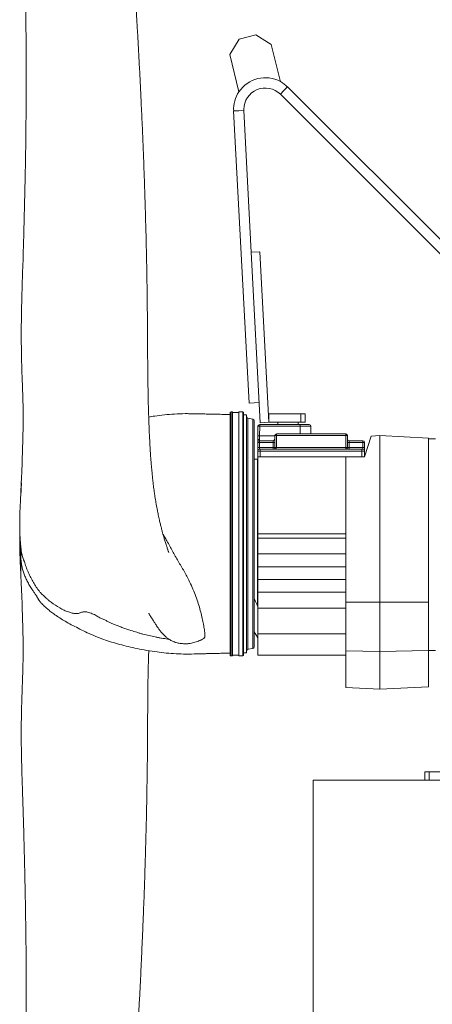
# Model space of a CAD drawing. Header units: millimetres. Extents: x 21 to 1445, y 16 to 3591.
# Tile 2 of 8: x 21 to 504, y 1803 to 2957. Entities that reach past the tile are written whole.
import ezdxf

# ---------------------------------------------------------------- set-up
doc = ezdxf.new("R2010")
doc.units = ezdxf.units.MM

msp = doc.modelspace()

# ---------------------------------------------------------------- linework, layer by layer
at = {"color": 7, "linetype": 'Continuous', "lineweight": 15}
for p, q in [((278.3, 2934.3), (267.3, 2916.2)), ((297.8, 2939), (278.3, 2934.3)), ((315.9, 2928), (297.8, 2939)), ((326.6, 2884.3), (315.9, 2928)), ((267.3, 2916.2), (278, 2872.5)), ((326.5, 2869.6), (330.7, 2873.8)), ((330.7, 2873.8), (334.9, 2878.1)), ((652.8, 2560.2), (334.9, 2878.1)), ((326.5, 2869.6), (674.1, 2521.9)), ((277.8, 2850.3), (271.8, 2850)), ((271.8, 2850), (289.8, 2507.7)), ((283.8, 2850.6), (277.8, 2850.3)), ((292.5, 2684.5), (283.8, 2850.6)), ((292.5, 2684.5), (302.5, 2685)), ((303, 2484.7), (292.5, 2684.5)), ((313, 2485.3), (302.5, 2685)), ((301.7, 2508.4), (289.8, 2507.7)), ((267.6, 2212.1), (267.6, 2497)), ((270.3, 2497.6), (268.8, 2497.6)), ((268.8, 2354.6), (268.8, 2497.6)), ((270.3, 2354.6), (270.3, 2497.6)), ((277.8, 2496.8), (270.3, 2496.8)), ((282.5, 2497.6), (277.8, 2497.6)), ((277.8, 2354.6), (277.8, 2497.6)), ((282.5, 2354.6), (282.5, 2497.6)), ((283.5, 2354.6), (283.5, 2496.6)), ((287, 2494.1), (283.5, 2494.1)), ((287, 2354.6), (287, 2494.1)), ((313, 2485.3), (313, 2495.3)), ((350.5, 2495.3), (313, 2495.3)), ((350.5, 2485.3), (350.5, 2495.3)), ((355.5, 2495.3), (350.5, 2495.3)), ((355.5, 2485.3), (355.5, 2495.3)), ((294.3, 2488.8), (288.6, 2489.9)), ((288.6, 2354.6), (288.6, 2489.9)), ((294.3, 2354.6), (294.3, 2488.8)), ((296, 2354.6), (296, 2486.9)), ((300.1, 2469.5), (300.3, 2480.6)), ((302.3, 2480.6), (302.1, 2469.5)), ((302.3, 2480.6), (302.3, 2482.6)), ((302.3, 2482.6), (330, 2482.6)), ((349.5, 2480.6), (302.3, 2480.6)), ((303, 2484.7), (313, 2485.3)), ((350.5, 2485.3), (313, 2485.3)), ((323.5, 2485.3), (323.5, 2482.6)), ((330, 2482.6), (340.9, 2482.6)), ((340.9, 2482.6), (349.5, 2482.6)), ((347.5, 2482.6), (347.5, 2485.3)), ((349.5, 2480.6), (349.5, 2482.6)), ((349.5, 2482.6), (360.2, 2482.6)), ((349.5, 2480.6), (349.5, 2471.6)), ((362.2, 2480.6), (349.5, 2480.6)), ((355.5, 2485.3), (350.5, 2485.3)), ((362.3, 2471.6), (362.2, 2480.6)), ((300, 2463.6), (300.1, 2469.5)), ((302.1, 2469.5), (302, 2465)), ((302.1, 2469.5), (320, 2469.5)), ((320, 2455.6), (320, 2469.6)), ((320, 2469.6), (322, 2469.6)), ((322, 2471.6), (403, 2471.6)), ((322, 2471.6), (322, 2469.6)), ((322, 2469.6), (322, 2455.6)), ((403, 2469.6), (322, 2469.6)), ((403, 2471.6), (403, 2469.6)), ((405, 2469.6), (403, 2469.6)), ((403, 2455.6), (403, 2469.6)), ((405, 2469.6), (405, 2455.6)), ((425, 2444.6), (432.9, 2469)), ((432.9, 2469), (443, 2469.6)), ((500, 2466.6), (443, 2469.6)), ((443, 2469.6), (443, 2274.6)), ((300, 2461.6), (300, 2463.6)), ((300, 2461.6), (302, 2461.6)), ((300, 2455.6), (300, 2461.6)), ((302, 2465), (302, 2463.6)), ((302, 2463.6), (302, 2461.6)), ((302, 2463.6), (318, 2463.6)), ((302, 2461.6), (302, 2455.6)), ((318, 2461.6), (302, 2461.6)), ((318, 2463.6), (318, 2461.6)), ((318, 2455.6), (318, 2461.6)), ((318, 2461.6), (320, 2461.6)), ((405, 2461.6), (407, 2461.6)), ((407, 2461.6), (407, 2463.6)), ((407, 2463.6), (423, 2463.6)), ((407, 2461.6), (407, 2455.6)), ((423, 2461.6), (407, 2461.6)), ((423, 2461.6), (423, 2463.6)), ((423, 2455.6), (423, 2461.6)), ((423, 2461.6), (425, 2461.6)), ((425, 2461.6), (425, 2455.6)), ((500, 2466.6), (500, 2274.5)), ((508, 2466), (500, 2466)), ((300, 2455.6), (302, 2455.6)), ((300, 2455.6), (300, 2451.6)), ((303, 2451.6), (300, 2451.6)), ((300, 2451.6), (300, 2444.6)), ((302, 2455.6), (302, 2453.6)), ((302, 2455.6), (318, 2455.6)), ((302, 2453.6), (303, 2453.6)), ((303, 2451.6), (303, 2453.6)), ((303, 2453.6), (422, 2453.6)), ((422, 2451.6), (303, 2451.6)), ((303, 2451.6), (303, 2444.6)), ((318, 2455.6), (320, 2455.6)), ((318, 2455.6), (318, 2453.6)), ((320, 2455.6), (322, 2455.6)), ((322, 2455.6), (403, 2455.6)), ((405, 2455.6), (403, 2455.6)), ((405, 2455.6), (407, 2455.6)), ((407, 2453.6), (407, 2455.6)), ((407, 2455.6), (423, 2455.6)), ((422, 2451.6), (422, 2453.6)), ((422, 2453.6), (423, 2453.6)), ((422, 2451.6), (422, 2444.6)), ((425, 2451.6), (422, 2451.6)), ((423, 2453.6), (423, 2455.6)), ((423, 2455.6), (425, 2455.6)), ((425, 2451.6), (425, 2455.6)), ((425, 2451.6), (425, 2444.6)), ((296, 2442), (299.6, 2442.1)), ((299.6, 2271.1), (299.6, 2442.1)), ((301.3, 2444.6), (300, 2444.6)), ((300, 2444.6), (300, 2354.6)), ((303, 2444.6), (301.3, 2444.6)), ((303, 2444.6), (403, 2444.6)), ((403, 2274.5), (403, 2444.6)), ((403, 2444.6), (425, 2444.6)), ((268.8, 2211.6), (268.8, 2354.6)), ((270.3, 2211.6), (270.3, 2354.6)), ((277.8, 2211.6), (277.8, 2354.6)), ((282.5, 2211.6), (282.5, 2354.6)), ((283.5, 2212.6), (283.5, 2354.6)), ((287, 2215.1), (287, 2354.6)), ((288.6, 2219.3), (288.6, 2354.6)), ((294.3, 2220.3), (294.3, 2354.6)), ((296, 2222.2), (296, 2354.6)), ((403, 2354.6), (300, 2354.6)), ((300, 2349.5), (300, 2354.6)), ((403, 2349.5), (300, 2349.5)), ((300, 2349.5), (300, 2331.1)), ((403, 2331.1), (300, 2331.1)), ((300, 2316.1), (300, 2331.1)), ((403, 2316.1), (300, 2316.1)), ((300, 2301.1), (300, 2316.1)), ((403, 2301.1), (300, 2301.1)), ((300, 2301.1), (300, 2286.1)), ((403, 2286.1), (300, 2286.1)), ((300, 2267.6), (300, 2286.1)), ((403, 2274.5), (443, 2274.6)), ((403, 2217.4), (403, 2274.5)), ((500, 2274.5), (443, 2274.6)), ((443, 2274.6), (443, 2216.6)), ((500, 2274.5), (500, 2217.8)), ((403, 2267.6), (300, 2267.6)), ((300, 2237.6), (300, 2267.6)), ((296, 2239.9), (299.6, 2233.7)), ((296, 2239.8), (299.6, 2233.7)), ((299.6, 2233.7), (299.6, 2233.7)), ((403, 2237.6), (300, 2237.6)), ((300, 2212.6), (300, 2237.6)), ((283.5, 2215.1), (287, 2215.1)), ((288.6, 2219.3), (294.3, 2220.3)), ((403, 2217.4), (443, 2216.6)), ((403, 2174.7), (403, 2217.4)), ((500, 2217.8), (443, 2216.6)), ((443, 2216.6), (443, 2172.6)), ((500, 2218), (508, 2218)), ((500, 2217.8), (500, 2175.5)), ((268.8, 2211.6), (270.3, 2211.6)), ((270.3, 2212.4), (277.8, 2212.4)), ((277.8, 2211.6), (282.5, 2211.6)), ((403, 2212.6), (300, 2212.6)), ((403, 2174.7), (443, 2172.6)), ((500, 2175.5), (443, 2172.6)), ((365, 2066), (1065, 2066)), ((365, 2066), (365, 326)), ((495.7, 2066), (495.7, 2075.8)), ((495.7, 2075.8), (500.7, 2075.8)), ((500.7, 2075.8), (591.2, 2075.8)), ((500.7, 2075.8), (500.7, 2066))]:
    msp.add_line(p, q, dxfattribs=at)
for centre, radius, start, end in [((308.8, 2851.9), 37, 61.2245, 146.2378), ((308.8, 2851.9), 37, 45, 61.2245), ((308.8, 2851.9), 37, 146.2378, 183), ((308.8, 2851.9), 25, 45, 180), ((308.8, 2851.9), 25, 180, 183), ((260.4, 2513.5), 18, 293.6462, 297.7447), ((282.5, 2496.6), 1, 0, 90), ((289, 2491.8), 2, 180, 260), ((294, 2486.9), 2, 0, 80), ((302.3, 2480.6), 2, 90, 179), ((301.3, 2451.9), 28.7, 88.0016, 91.9984), ((360.2, 2480.6), 2, 1, 90), ((301.1, 2440.8), 28.7, 88.0016, 91.9984), ((322, 2469.6), 2, 90, 180), ((403, 2469.6), 2, 0, 90), ((302, 2461.6), 2, 90, 180), ((318, 2465.6), 2, 270, 0), ((407, 2465.6), 2, 180, 270), ((423, 2461.6), 2, 0, 90), ((302, 2451.6), 2, 90, 180), ((318, 2455.6), 2, 270, 0), ((407, 2455.6), 2, 180, 270), ((423, 2451.6), 2, 0, 90), ((289, 2217.3), 2, 100, 180), ((294, 2222.2), 2, 280, 0), ((260.4, 2195.6), 18, 62.2553, 66.3538), ((282.5, 2212.6), 1, 270, 0)]:
    msp.add_arc(centre, radius, start, end, dxfattribs=at)
for centre, start_param, end_param in [((318, 2455.6), 4.712389, 6.283185), ((407, 2455.6), 3.141593, 4.712389)]:
    msp.add_ellipse(centre, major_axis=(4, 0), ratio=0.5, start_param=start_param, end_param=end_param, dxfattribs=at)
for points, knots in [([(195.9, 2332.6), (195.9, 2332.6), (195.9, 2332.6), (195.8, 2333), (195.6, 2333.5), (195.3, 2334.3), (194.9, 2335.4), (194.4, 2336.8), (193.8, 2338.6), (193.1, 2340.7), (192.3, 2343.1), (191.6, 2345.4), (190.9, 2347.6), (190.3, 2349.9), (189.6, 2352.2), (189, 2354.4), (188.5, 2356.2), (188, 2358.1), (187.5, 2360.2), (186.9, 2362.5), (186.3, 2364.8), (185.8, 2367.1), (185.2, 2369.5), (184.6, 2372.2), (184, 2375.2), (183.3, 2378.2), (182.8, 2380.9), (182.3, 2383.2), (182, 2385.1), (181.6, 2386.9), (181.3, 2388.9), (180.8, 2391.4), (180.3, 2394.6), (179.7, 2398.3), (179.2, 2402), (178.7, 2405.7), (178.2, 2409), (177.8, 2412), (177.5, 2414.9), (177.2, 2417.9), (176.8, 2421.5), (176.4, 2425.7), (175.9, 2430.5), (175.5, 2435.6), (175, 2441), (174.6, 2446.7), (174.2, 2452.4), (173.9, 2457.5), (173.6, 2463.5), (173.2, 2470.6), (172.9, 2478.9), (172.6, 2486.7), (172.3, 2494), (172.1, 2501), (171.9, 2507.8), (171.8, 2514.7), (171.7, 2521.5), (171.5, 2528.7), (171.4, 2536.6), (171.3, 2546.1), (171.2, 2557.5), (171.1, 2570.9), (171, 2585.4), (170.9, 2601), (170.8, 2619.3), (170.5, 2640.2), (170.2, 2663.6), (169.7, 2687.2), (169.1, 2711.2), (168.4, 2735.4), (167.6, 2760), (166.8, 2785.2), (165.8, 2810.8), (164.7, 2836.8), (163.5, 2861.8), (162.4, 2885.1), (161.3, 2906.4), (160.2, 2926.8), (159.1, 2946.3), (158, 2964.8), (156.9, 2982.4), (155.8, 2999.2), (154.8, 3015.1), (153.8, 3030.1), (152.9, 3044.5), (151.9, 3058.7), (150.9, 3073.2), (149.7, 3089.8), (148.3, 3108.5), (146.8, 3129.2), (145.1, 3149.8), (143.4, 3170.3), (141.7, 3190.6), (139.7, 3211.5), (137.7, 3232.8), (135.5, 3254.4), (133.6, 3272), (132, 3285.4), (131, 3294.2), (130, 3302.2), (129.1, 3309.4), (128.3, 3315.8), (127.6, 3321.5), (126.9, 3326.4), (126.3, 3331), (125.7, 3335.7), (125, 3340.8), (124.1, 3346.6), (123.2, 3353.2), (122.1, 3360.5), (120.8, 3368.7), (119.4, 3377.7), (118.1, 3386.3), (116.8, 3394.1), (115.6, 3400.8), (114.5, 3407.3), (113.5, 3413.3), (112.6, 3418.7), (111.6, 3423.9), (110.8, 3428.8), (110, 3433.4), (109.2, 3437.4), (108.5, 3441.3), (107.8, 3445.4), (107, 3449.9), (106.1, 3454.8), (105, 3460.2), (103.9, 3466.3), (102.8, 3472.2), (101.8, 3477.5), (100.9, 3482.4), (100, 3487.4), (99, 3492.7), (98, 3497.9), (97, 3502.9), (96.2, 3507.4), (95.4, 3511.5), (94.6, 3515), (94, 3518), (93.5, 3520.4), (93.1, 3522.4), (92.7, 3524.4), (92.2, 3526.9), (91.5, 3530), (90.6, 3533.7), (89.7, 3537.8), (88.7, 3541.9), (87.6, 3546.2), (86.4, 3550.5), (85.2, 3554.6), (84, 3558.3), (82.8, 3562), (81.5, 3565.8), (79.9, 3569.7), (78.1, 3573.6), (76.3, 3577.1), (74.5, 3580.1), (72.5, 3583), (70.2, 3585.7), (67.4, 3588.1), (64.4, 3589.8), (61.3, 3590.7), (58.4, 3590.9), (55.9, 3590.3), (54, 3589.6), (52.4, 3588.7), (51.1, 3587.8), (50.1, 3586.9), (49.3, 3586), (48.3, 3584.9), (47.3, 3583.7), (46.6, 3583), (46.3, 3582.6)], [0, 0, 0, 0, 0.0017822, 0.0038888, 0.0066123, 0.0092327, 0.0120793, 0.0151655, 0.0187297, 0.0229364, 0.0275917, 0.0316543, 0.0346907, 0.0381814, 0.0421548, 0.0455686, 0.0482929, 0.0510418, 0.0542875, 0.0576361, 0.0607025, 0.0634895, 0.0664638, 0.0696928, 0.0732376, 0.0769194, 0.0800142, 0.0824712, 0.0843324, 0.0862066, 0.088414, 0.0909055, 0.0945803, 0.0985816, 0.1028721, 0.1064696, 0.1101649, 0.1132155, 0.1155375, 0.1181649, 0.1213269, 0.1250131, 0.129208, 0.1335602, 0.1376082, 0.1426888, 0.1472261, 0.1512376, 0.1547543, 0.1612058, 0.1675563, 0.1735162, 0.1787542, 0.1837797, 0.1888268, 0.1936029, 0.1983934, 0.2032851, 0.2086529, 0.2145163, 0.2226512, 0.2314809, 0.2409372, 0.2509442, 0.2614327, 0.2756749, 0.290053, 0.3045709, 0.3188648, 0.3333322, 0.3479954, 0.3628753, 0.3779914, 0.3933654, 0.4089252, 0.4220842, 0.4346986, 0.4467858, 0.4583598, 0.469431, 0.4800076, 0.4900953, 0.4996977, 0.5088473, 0.5175117, 0.5261439, 0.5351137, 0.5444157, 0.5570798, 0.5702609, 0.5839205, 0.5966797, 0.6100535, 0.6239833, 0.6384002, 0.6532262, 0.6683608, 0.6752218, 0.6815109, 0.6872463, 0.6924435, 0.6971148, 0.7012022, 0.7048053, 0.7079769, 0.7113512, 0.7152218, 0.7195194, 0.7244125, 0.7300203, 0.7363411, 0.743368, 0.7510875, 0.7565015, 0.7620859, 0.767339, 0.7722104, 0.7767024, 0.7808173, 0.7851859, 0.7890363, 0.7923705, 0.795308, 0.7989695, 0.8028886, 0.8070739, 0.8117926, 0.8171765, 0.8232288, 0.8273179, 0.8316672, 0.8362788, 0.8411542, 0.846175, 0.8507982, 0.854954, 0.8589834, 0.8624441, 0.8653365, 0.8676618, 0.8694247, 0.8711807, 0.8735923, 0.8766559, 0.8803664, 0.8847143, 0.8891626, 0.8933025, 0.8984962, 0.9031197, 0.9072252, 0.9113435, 0.9162228, 0.9213511, 0.9268249, 0.9324821, 0.9372745, 0.9417368, 0.9476551, 0.9538748, 0.9597207, 0.9649172, 0.9697172, 0.9745425, 0.9784179, 0.9821629, 0.9855742, 0.9873034, 0.9896513, 0.9925905, 0.9960646, 1, 1, 1, 1]), ([(43.8, 3575.4), (43.7, 3574.4), (43.6, 3572.8), (43.4, 3570.7), (43.2, 3569.3), (43.1, 3568.1), (43, 3567), (42.9, 3565.6), (42.7, 3563.5), (42.4, 3561), (42.1, 3558), (41.8, 3554.6), (41.3, 3550.4), (40.8, 3545.3), (40.2, 3540.6), (39.8, 3536.5), (39.4, 3533.6), (39.1, 3531.1), (38.9, 3529), (38.6, 3527.3), (38.3, 3525.2), (38, 3523.1), (37.7, 3520.8), (37.1, 3516.5), (36.3, 3509.9), (35.2, 3500.9), (34.2, 3492), (33.4, 3483.7), (32.7, 3476.6), (32.2, 3470.8), (31.7, 3465.8), (31.4, 3461), (31, 3455.8), (30.5, 3450.2), (30.1, 3443.7), (29.6, 3436.3), (29.1, 3427.9), (28.6, 3418.8), (28.1, 3408.8), (27.7, 3397.9), (27.2, 3386.1), (26.8, 3373.8), (26.4, 3361.5), (26, 3349.6), (25.6, 3337.6), (25.2, 3325.4), (24.9, 3313.2), (24.6, 3301.6), (24.3, 3291.8), (24.1, 3283.5), (24, 3276.7), (23.8, 3270.2), (23.7, 3264), (23.6, 3258.3), (23.5, 3253.7), (23.5, 3249.9), (23.4, 3247.1), (23.4, 3244.7), (23.4, 3242.4), (23.3, 3239.8), (23.3, 3236.4), (23.3, 3232.1), (23.2, 3226.7), (23.2, 3220.5), (23.2, 3213.7), (23.2, 3199.9), (23.3, 3180.2), (23.7, 3154.7), (24.3, 3131.4), (24.8, 3109.3), (25.4, 3088.5), (26, 3068.2), (26.5, 3049), (27, 3031), (27.5, 3013.8), (27.9, 2996.5), (28.2, 2979.1), (28.5, 2961.4), (28.8, 2942), (29, 2920.7), (29, 2897.3), (29, 2873), (28.9, 2850.1), (28.7, 2829.1), (28.5, 2810.5), (28.2, 2792.3), (27.9, 2774.8), (27.5, 2757.9), (27.1, 2741.8), (26.7, 2725.8), (26.3, 2710), (25.9, 2694.2), (25.4, 2678.4), (24.9, 2662.5), (24.4, 2649.5), (24.1, 2639.6), (24, 2633.3), (23.8, 2627.7), (23.7, 2622.9), (23.6, 2618.2), (23.5, 2613.1), (23.4, 2607), (23.3, 2600.1), (23.2, 2592.6), (23.2, 2584.8), (23.3, 2576.9), (23.4, 2569.3), (23.5, 2562.1), (23.7, 2555.2), (23.8, 2549.6), (24, 2545.1), (24.1, 2541.8), (24.2, 2538.3), (24.4, 2534.3), (24.6, 2529.8), (24.7, 2524.8), (24.9, 2519.8), (25.1, 2514.8), (25.2, 2510.4), (25.3, 2506.8), (25.3, 2503.8), (25.4, 2501), (25.4, 2497.7), (25.4, 2493.7), (25.4, 2489.6), (25.4, 2485.5), (25.4, 2481.9), (25.3, 2478.3), (25.3, 2474.6), (25.2, 2470.9), (25, 2467.2), (25, 2463.5), (24.9, 2459.7), (24.7, 2456.1), (24.6, 2452.5), (24.5, 2449.1), (24.5, 2445.8), (24.4, 2442.8), (24.3, 2439.9), (24.2, 2437.1), (24.2, 2434.4), (24.1, 2432), (24, 2430.2), (24, 2428.9), (23.9, 2428), (23.9, 2427.4), (23.9, 2426.7), (23.8, 2425.2), (23.7, 2423.1), (23.5, 2419.7), (23.2, 2415.1), (23, 2411), (22.9, 2407.3), (22.8, 2404), (22.8, 2401.8), (22.8, 2401.1)], [0, 0, 0, 0, 0.002388, 0.004086, 0.005101, 0.005902, 0.006861, 0.007979, 0.009256, 0.011891, 0.014293, 0.016365, 0.019926, 0.023978, 0.02835, 0.030894, 0.033173, 0.035027, 0.036623, 0.03784, 0.039307, 0.041191, 0.04294, 0.04474, 0.051705, 0.059193, 0.06696, 0.074062, 0.080385, 0.085038, 0.089116, 0.093178, 0.097673, 0.102607, 0.107983, 0.114889, 0.122413, 0.130552, 0.139297, 0.149405, 0.160175, 0.171557, 0.182859, 0.193652, 0.203918, 0.215361, 0.22614, 0.236299, 0.245874, 0.251949, 0.257787, 0.263393, 0.26877, 0.273638, 0.277831, 0.280654, 0.283064, 0.285062, 0.286729, 0.288836, 0.291576, 0.295279, 0.299734, 0.304948, 0.310762, 0.316594, 0.339183, 0.358928, 0.378208, 0.394976, 0.411287, 0.427112, 0.442548, 0.455662, 0.468811, 0.481987, 0.495183, 0.508445, 0.522148, 0.538959, 0.556482, 0.574718, 0.593666, 0.607894, 0.622077, 0.635795, 0.649049, 0.661842, 0.674174, 0.686046, 0.698577, 0.710712, 0.723013, 0.735531, 0.748275, 0.75395, 0.759074, 0.76355, 0.767377, 0.770775, 0.774822, 0.779685, 0.785411, 0.791305, 0.797776, 0.804117, 0.810233, 0.816121, 0.821772, 0.826925, 0.829935, 0.832665, 0.835265, 0.838528, 0.842445, 0.846369, 0.850888, 0.855279, 0.859263, 0.862589, 0.864996, 0.867169, 0.870119, 0.873862, 0.877735, 0.881563, 0.885123, 0.888086, 0.891029, 0.89452, 0.898584, 0.902762, 0.906686, 0.911235, 0.915395, 0.919683, 0.924462, 0.928336, 0.932461, 0.936832, 0.941411, 0.94561, 0.949231, 0.952154, 0.954633, 0.956703, 0.959076, 0.962088, 0.968228, 0.974274, 0.980484, 0.986243, 0.991771, 0.997417, 1, 1, 1, 1]), ([(267.6, 2494.3), (266.3, 2494.3), (263.8, 2494.5), (259.9, 2494.5), (256, 2494.6), (252.1, 2494.6), (248.5, 2494.6), (245.2, 2494.6), (242.2, 2494.9), (239.5, 2494.9), (235.8, 2495.1), (231.2, 2495.2), (225.8, 2495.3), (220.4, 2495.3), (212.6, 2495.5), (202.7, 2494.8), (190.9, 2494.1), (180.9, 2492.8), (174.8, 2491.8), (172.4, 2491.4)], [0, 0, 0, 0, 0.040082, 0.08022, 0.12168, 0.162229, 0.202142, 0.237435, 0.266203, 0.295119, 0.323849, 0.381346, 0.438776, 0.495483, 0.55147, 0.682292, 0.806224, 0.925015, 1, 1, 1, 1]), ([(300, 2463.6), (300, 2463.7), (300, 2463.8), (300, 2464), (300.1, 2464), (300.2, 2464.2), (300.2, 2464.3), (300.4, 2464.5), (300.5, 2464.5), (300.7, 2464.7), (300.8, 2464.7), (301, 2464.9), (301.1, 2464.9), (301.4, 2465), (301.7, 2465), (302, 2465)], [0, 0, 0, 0, 0.125, 0.125, 0.25, 0.25, 0.375, 0.375, 0.5, 0.5, 0.625, 0.625, 0.75, 0.75, 1, 1, 1, 1]), ([(299.6, 2442.1), (299.7, 2442.2), (299.8, 2442.2), (299.9, 2442.2), (300, 2442.2), (300, 2442.2)], [0, 0, 0, 0, 0.5, 0.5, 1, 1, 1, 1]), ([(23.5, 2414.5), (23.5, 2414.5), (23.5, 2414.4), (23.5, 2414.1), (23.5, 2413.5), (23.4, 2413), (23.4, 2412.4), (23.4, 2411.5), (23.3, 2410.2), (23.2, 2408), (23.1, 2405), (22.8, 2401.4), (22.5, 2397.7), (22.3, 2394.3), (22.2, 2390.8), (21.9, 2387.3), (21.8, 2383.7), (21.7, 2380.2), (21.6, 2377.1), (21.6, 2374.4), (21.5, 2371.4), (21.4, 2368.1), (21.4, 2364.6), (21.5, 2361.3), (21.5, 2358.7), (21.6, 2356.2), (21.7, 2353.7), (21.8, 2351.2), (22, 2348.7), (22.1, 2346.4), (22.3, 2344.3), (22.4, 2342.5), (22.6, 2340.4), (22.8, 2338.2), (23, 2336.6), (23, 2335.8)], [0, 0, 0, 0, 0.014895, 0.028449, 0.034332, 0.040088, 0.046127, 0.05277, 0.06757, 0.082542, 0.114626, 0.158418, 0.200349, 0.236879, 0.269838, 0.304827, 0.345395, 0.384755, 0.415201, 0.44178, 0.470949, 0.503782, 0.53904, 0.571235, 0.605309, 0.64209, 0.68317, 0.728406, 0.773642, 0.815894, 0.849956, 0.88225, 0.916227, 0.958448, 1, 1, 1, 1]), ([(21.7, 2354.6), (21.6, 2354.2), (21.6, 2353.2), (21.6, 2351.6), (21.5, 2349.8), (21.5, 2347.6), (21.4, 2345), (21.4, 2342), (21.4, 2339.1), (21.5, 2336.4), (21.6, 2333.7), (21.7, 2330.8), (21.8, 2327.3), (21.9, 2323.6), (22.1, 2319.7), (22.3, 2315.7), (22.5, 2312), (22.7, 2309.5), (22.8, 2308.1), (22.8, 2308)], [0, 0, 0, 0, 0.036716, 0.093386, 0.145509, 0.196137, 0.249953, 0.308545, 0.36593, 0.417826, 0.464619, 0.524369, 0.596558, 0.680129, 0.761583, 0.833008, 0.909475, 0.997004, 1, 1, 1, 1]), ([(189, 2354.3), (189.4, 2353.6), (190.8, 2351.5), (193.2, 2347.3), (196.2, 2341.7), (200.6, 2333.8), (204.9, 2325.9), (209.5, 2318.1), (213, 2312.2), (216.2, 2306.3), (219.8, 2299.5), (223.4, 2291.8), (226.9, 2283.3), (229.9, 2274.9), (232.3, 2266.8), (234.4, 2259.1), (236, 2251.9), (237, 2245.2), (237.9, 2240.3), (238.3, 2237), (238.3, 2235.4), (238.1, 2234), (237.8, 2233.1), (237.2, 2232.3), (236.1, 2231.4), (235, 2230.7), (233.9, 2230.5), (233.8, 2230.4)], [0, 0, 0, 0, 0.014004, 0.04711, 0.088483, 0.129922, 0.213309, 0.255847, 0.298439, 0.341386, 0.384475, 0.446675, 0.509313, 0.573349, 0.637859, 0.70006, 0.762693, 0.826588, 0.890851, 0.913017, 0.935285, 0.947596, 0.960024, 0.969094, 0.978534, 0.996765, 1, 1, 1, 1]), ([(22.6, 2340.3), (22.6, 2340.2), (22.6, 2339.1), (22.6, 2337.1), (22.6, 2334.4), (22.6, 2332.3), (22.6, 2330.7), (22.6, 2329.3), (22.6, 2328.2), (22.7, 2326.9), (22.8, 2325.3), (23, 2323.3), (23.3, 2321.5), (23.4, 2320.4), (23.5, 2320)], [0, 0, 0, 0, 0.008829, 0.13422, 0.268393, 0.411118, 0.540012, 0.622024, 0.692873, 0.754511, 0.810394, 0.884617, 0.953328, 1, 1, 1, 1]), ([(195.9, 2231.1), (195.6, 2231.2), (193.9, 2231.3), (191.1, 2231.8), (187.4, 2232.3), (183.8, 2233.1), (178.9, 2234.1), (172.9, 2235.3), (166.9, 2236.8), (162.1, 2238.1), (157.5, 2239.6), (150.8, 2241.7), (143.8, 2244), (137.6, 2246.3), (133.4, 2248), (129.4, 2249.5), (125.9, 2251), (123.2, 2252.6), (120.9, 2253.7), (119, 2254.5), (117, 2255.2), (114.3, 2256.6), (111.7, 2258.2), (108.8, 2260), (106.2, 2261.1), (103.5, 2262), (101, 2262.9), (98.8, 2263.2), (96.8, 2263.2), (94.8, 2263), (93.1, 2262.5), (91.7, 2261.9), (90.3, 2261.4), (88.7, 2261.1), (86.8, 2261.1), (84.9, 2261.3), (82.9, 2261.6), (80.7, 2262.3), (78.4, 2263), (75.9, 2264), (73.4, 2265.1), (70.9, 2266.3), (65.6, 2269.3), (60.6, 2272.6), (55.7, 2276.2), (52.6, 2279), (49.6, 2281.8), (46.7, 2284.7), (44.6, 2287), (42.7, 2289.5), (40.2, 2293), (37.4, 2297.6), (34.8, 2302.2), (33, 2306.1), (31.8, 2308.9), (30.5, 2311.6), (29.3, 2314.4), (28.5, 2316.8), (27.9, 2318.8), (27.5, 2320.3), (27, 2321.7), (26.3, 2323.2), (25.5, 2325.4), (24.7, 2327.9), (24.2, 2329.8), (23.9, 2330.9), (23.7, 2331.7), (23.5, 2332.8), (23.3, 2334.2), (23.1, 2335.1), (23.1, 2335.7), (23, 2335.8)], [0, 0, 0, 0, 0.0048293, 0.0208231, 0.0368012, 0.0527952, 0.0688072, 0.1003421, 0.1319211, 0.1477831, 0.1636898, 0.1954271, 0.2375203, 0.2585896, 0.279669, 0.2960891, 0.3125673, 0.3289977, 0.3372761, 0.3457397, 0.3550279, 0.3644207, 0.3838652, 0.3954265, 0.407555, 0.4202614, 0.433039, 0.4427068, 0.4527355, 0.4651519, 0.4779219, 0.4885928, 0.4992646, 0.5101017, 0.5211761, 0.5318506, 0.5426094, 0.5537631, 0.5650025, 0.5774721, 0.5900082, 0.6027029, 0.6155951, 0.6685707, 0.6819533, 0.6955068, 0.7225589, 0.7357878, 0.749029, 0.7624941, 0.7760942, 0.8037266, 0.8314679, 0.8444621, 0.8575521, 0.8708793, 0.884212, 0.8972482, 0.9037317, 0.9102896, 0.9172671, 0.9248414, 0.9395617, 0.9519103, 0.9645822, 0.9707785, 0.9770328, 0.9857479, 0.9916177, 0.9974842, 1, 1, 1, 1]), ([(23.1, 2323.1), (23, 2322.6), (23, 2321.2), (23, 2318.9), (22.9, 2315.6), (22.8, 2312), (22.8, 2308.8), (22.8, 2305.6), (22.9, 2302.4), (23, 2299.1), (23.1, 2295.9), (23.4, 2291.9), (23.6, 2288.3), (23.7, 2285.6), (23.8, 2283.8), (23.9, 2282.5), (23.9, 2281.8), (23.9, 2281.3), (24, 2280.6), (24, 2279.6), (24.1, 2278.2), (24.1, 2276.2), (24.2, 2273.5), (24.3, 2270.2), (24.4, 2266.9), (24.5, 2263.4), (24.5, 2260), (24.6, 2256.5), (24.8, 2253), (24.9, 2249.4), (25, 2245.6), (25, 2241.9), (25.2, 2238.1), (25.3, 2234.5), (25.3, 2230.8), (25.4, 2227), (25.4, 2223.3), (25.4, 2219.1), (25.4, 2214.8), (25.4, 2210.8), (25.3, 2207.4), (25.3, 2204.4), (25.2, 2201.2), (25.1, 2197.1), (25, 2192.4), (24.8, 2187.2), (24.6, 2181.7), (24.4, 2176.2), (24.3, 2171.3), (24.1, 2167), (24, 2162.8), (23.8, 2157.7), (23.6, 2151.5), (23.5, 2144.3), (23.3, 2136.8), (23.3, 2129), (23.2, 2121.1), (23.3, 2113.4), (23.3, 2106.4), (23.4, 2100.3), (23.5, 2095), (23.6, 2090.4), (23.7, 2086), (23.8, 2081.2), (24, 2075.7), (24.1, 2069.4), (24.5, 2059.3), (24.9, 2045.6), (25.4, 2028.8), (26, 2012.1), (26.4, 1995.1), (26.9, 1977.6), (27.3, 1959.6), (27.7, 1941.1), (28.1, 1922.1), (28.4, 1902.3), (28.7, 1881.8), (28.9, 1860.8), (29, 1839.8), (29, 1818.9), (29, 1798.8), (28.9, 1779.4), (28.7, 1760.7), (28.4, 1739.3), (27.9, 1715.1), (27.3, 1687.9), (26.6, 1663.2), (26, 1640.6), (25.4, 1619.8), (24.8, 1598.6), (24.2, 1577), (23.7, 1554.3), (23.3, 1530.6), (23.2, 1511.6), (23.2, 1498.3), (23.2, 1490.7), (23.2, 1483.7), (23.3, 1477.6), (23.3, 1473), (23.3, 1469.5), (23.4, 1467.1), (23.4, 1465.1), (23.4, 1463), (23.4, 1460.6), (23.5, 1457.1), (23.6, 1452.4), (23.7, 1446.2), (23.8, 1438.5), (24, 1429.4), (24.3, 1419), (24.6, 1408), (24.9, 1396.5), (25.2, 1384.3), (25.6, 1371.5), (26, 1358), (26.4, 1345), (26.9, 1332.5), (27.3, 1321.2), (27.7, 1310.3), (28.2, 1299.7), (28.7, 1289.6), (29.2, 1279.9), (29.7, 1270.9), (30.3, 1262.7), (30.8, 1255.3), (31.3, 1249), (31.7, 1243.6), (32.1, 1238.7), (32.6, 1233.4), (33.2, 1227.3), (33.9, 1220.6), (34.7, 1213), (35.6, 1204.9), (36.6, 1196.6), (37.4, 1190.3), (38, 1186), (38.4, 1183.8), (38.6, 1182), (38.8, 1180.6), (39, 1179.2), (39.3, 1176.8), (39.7, 1173.2), (40.2, 1168.5), (40.8, 1163.8), (41.2, 1159.5), (41.7, 1155.4), (42.1, 1151.6), (42.4, 1148.1), (42.8, 1144.9), (43, 1142.3), (43.2, 1140.5), (43.3, 1138.9), (43.5, 1136.7), (43.7, 1134.9), (43.8, 1133.8)], [0, 0, 0, 0, 0.002008, 0.005395, 0.00871, 0.012571, 0.016353, 0.019966, 0.024763, 0.029443, 0.034158, 0.039262, 0.044468, 0.04954, 0.054719, 0.057435, 0.059633, 0.061456, 0.063545, 0.06599, 0.068808, 0.072026, 0.077133, 0.082321, 0.087177, 0.091691, 0.096389, 0.100605, 0.104691, 0.10916, 0.113015, 0.117121, 0.121118, 0.124552, 0.127445, 0.130459, 0.134087, 0.137977, 0.141935, 0.145672, 0.148517, 0.150685, 0.153568, 0.157122, 0.161305, 0.165744, 0.170318, 0.175006, 0.179055, 0.182154, 0.185434, 0.189109, 0.194509, 0.200291, 0.206317, 0.212418, 0.218746, 0.224959, 0.230472, 0.235287, 0.239421, 0.242915, 0.246205, 0.249944, 0.254305, 0.259288, 0.264797, 0.27807, 0.291095, 0.303879, 0.316561, 0.329776, 0.343604, 0.357205, 0.371355, 0.386055, 0.401307, 0.416701, 0.432543, 0.447881, 0.462715, 0.477045, 0.49087, 0.504191, 0.52458, 0.544917, 0.56518, 0.580624, 0.596469, 0.612808, 0.62961, 0.646839, 0.666229, 0.686011, 0.692311, 0.698651, 0.70451, 0.709463, 0.713516, 0.715985, 0.717942, 0.719443, 0.721104, 0.723098, 0.725426, 0.729759, 0.734923, 0.740785, 0.749106, 0.757943, 0.767322, 0.777273, 0.787831, 0.799038, 0.810944, 0.823565, 0.83396, 0.844223, 0.853957, 0.863132, 0.872385, 0.880943, 0.888795, 0.89594, 0.902378, 0.908118, 0.912141, 0.916111, 0.920639, 0.925719, 0.931336, 0.937472, 0.944607, 0.951312, 0.957573, 0.95975, 0.961553, 0.962684, 0.963637, 0.964674, 0.966083, 0.969054, 0.972776, 0.97638, 0.97976, 0.982824, 0.985765, 0.988354, 0.991188, 0.993495, 0.994556, 0.995525, 0.997283, 1, 1, 1, 1]), ([(23.4, 2320.3), (23.5, 2320), (23.6, 2319.2), (23.8, 2317.8), (24.2, 2315.7), (24.7, 2313.1), (25.4, 2310.9), (26.2, 2308.7), (27, 2306.1), (28, 2303.6), (29.1, 2301.3), (30.3, 2299.1), (31.6, 2296.6), (33.4, 2293.2), (35.6, 2289.9), (37.8, 2286.7), (39.2, 2284.7), (40.3, 2283.1), (41.1, 2281.8), (41.5, 2281.1), (41.6, 2280.9)], [0, 0, 0, 0, 0.039832, 0.086619, 0.145731, 0.206002, 0.266081, 0.326054, 0.382507, 0.439077, 0.4956, 0.552246, 0.610523, 0.670011, 0.788532, 0.861167, 0.897304, 0.934274, 0.986399, 1, 1, 1, 1]), ([(41.6, 2280.9), (41.9, 2280.5), (42.3, 2279.7), (42.9, 2278.7), (43.4, 2277.7), (44, 2276.8), (45, 2275.3), (45.8, 2274.4), (46.3, 2273.9)], [0, 0, 0, 0, 0.126092, 0.254461, 0.379236, 0.505125, 0.755263, 1, 1, 1, 1]), ([(46.3, 2273.9), (47.6, 2272.6), (50, 2270.1), (53.9, 2266.5), (58, 2263.2), (62.9, 2259.6), (68.5, 2255.8), (74.9, 2251.9), (82, 2248), (89.9, 2243.9), (98.4, 2239.7), (107.6, 2235.6), (117.1, 2231.8), (126.5, 2228.5), (136, 2225.6), (146, 2223), (156.4, 2220.6), (167.6, 2218.4), (178.9, 2216.6), (190.3, 2215.1), (201.6, 2214.3), (213.4, 2213.6), (223.2, 2213.8), (231, 2213.9), (236.3, 2214.1), (241.4, 2214.2), (245.8, 2214.5), (249.8, 2214.6), (253.4, 2214.5), (257, 2214.6), (260.6, 2214.7), (264.1, 2214.6), (266.4, 2214.8), (267.6, 2214.9)], [0, 0, 0, 0, 0.0237664, 0.0446143, 0.0670006, 0.0922653, 0.1211532, 0.1529426, 0.187622, 0.2251806, 0.2656719, 0.3083974, 0.3539301, 0.3945874, 0.4364058, 0.4798535, 0.5252049, 0.5727011, 0.6254086, 0.6712932, 0.7189367, 0.7693857, 0.8211189, 0.8443599, 0.8677717, 0.8886007, 0.9094403, 0.9247217, 0.9395737, 0.9548104, 0.97023, 0.985084, 1, 1, 1, 1]), ([(299.6, 2271.1), (299, 2272.3), (297.9, 2274.6), (296.6, 2277), (296, 2278.1), (296, 2278.1)], [0, 0, 0, 0, 0.487435, 0.974911, 1, 1, 1, 1]), ([(172.3, 2261.4), (172.3, 2261.4), (172.4, 2261.4), (172.6, 2261), (173.1, 2260.3), (173.7, 2259.3), (174.4, 2258.4), (174.9, 2257.5), (175.5, 2256.6), (176.2, 2255.6), (176.9, 2254.4), (177.7, 2253), (178.7, 2251.5), (179.5, 2250.1), (180.5, 2248.6), (181.7, 2246.7), (183.5, 2244.2), (185.6, 2241.3), (187.8, 2238.6), (189.9, 2236.3), (191.5, 2234.8), (192.6, 2233.7), (193.6, 2232.8), (194.9, 2231.9), (196.5, 2230.7), (198.4, 2229.6), (200.3, 2228.7), (201.9, 2228.1), (203.2, 2227.6), (204.8, 2227.1), (206.9, 2226.6), (209.4, 2226.2), (211.8, 2225.9), (214.2, 2225.7), (216.2, 2225.7), (218, 2225.8), (220, 2226.1), (222.3, 2226.5), (225.2, 2227.3), (227.9, 2228.1), (230.2, 2228.8), (232, 2229.5), (233, 2229.9), (233.9, 2230.3), (233.9, 2230.4), (233.9, 2230.4)], [0, 0, 0, 0, 0.007755, 0.017412, 0.032234, 0.049912, 0.064828, 0.076169, 0.084687, 0.095682, 0.109131, 0.124133, 0.136182, 0.143262, 0.151903, 0.166223, 0.183933, 0.20519, 0.22949, 0.248277, 0.261524, 0.269252, 0.279004, 0.293346, 0.3125, 0.339066, 0.363113, 0.384699, 0.405249, 0.429305, 0.469292, 0.513244, 0.557728, 0.600015, 0.638968, 0.674481, 0.707591, 0.762183, 0.813225, 0.861965, 0.910323, 0.937714, 0.970786, 0.988253, 1, 1, 1, 1]), ([(300, 2269.2), (300, 2269.5), (299.9, 2269.9), (299.8, 2270.5), (299.7, 2270.8), (299.6, 2271.1)], [0, 0, 0, 0, 0.5, 0.5, 1, 1, 1, 1]), ([(299.6, 2233.7), (299.7, 2233.4), (299.8, 2233.2), (299.9, 2232.7), (300, 2232.4), (300, 2232.1)], [0, 0, 0, 0, 0.5, 0.5, 1, 1, 1, 1]), ([(46.3, 1126.5), (46.7, 1126), (47.6, 1125.1), (48.9, 1123.4), (50.2, 1122.1), (51.2, 1121.2), (52.3, 1120.5), (53.2, 1120), (54.1, 1119.5), (54.9, 1119.2), (56.1, 1118.7), (57.8, 1118.4), (59.9, 1118.3), (62.3, 1118.7), (64.7, 1119.5), (67, 1120.8), (69.1, 1122.4), (71.2, 1124.5), (73.3, 1127.1), (75.2, 1130), (76.9, 1133.1), (78.6, 1136.4), (80.2, 1140.1), (81.6, 1143.7), (82.9, 1147.3), (84.1, 1150.9), (85.4, 1155), (86.7, 1159.6), (88, 1164.5), (89.3, 1169.6), (90.5, 1174.6), (91.6, 1179.6), (92.6, 1184.3), (93.5, 1188.6), (94.4, 1192.7), (95.2, 1196.6), (96, 1200.8), (96.9, 1205.4), (97.9, 1210.7), (99, 1216.4), (100.2, 1222.8), (101.3, 1229), (102.4, 1234.9), (103.4, 1240.1), (104.3, 1245.1), (105.2, 1249.6), (106, 1253.9), (106.7, 1257.9), (107.4, 1261.5), (107.9, 1264.2), (108.3, 1266.5), (108.7, 1268.8), (109.2, 1271.7), (109.9, 1275.2), (110.6, 1279.4), (111.6, 1284.9), (112.8, 1291.8), (114.2, 1300.1), (115.7, 1308.7), (117.2, 1317.8), (118.8, 1327.3), (120.3, 1337.2), (121.8, 1346.4), (122.9, 1354.3), (123.9, 1360.6), (124.6, 1365.8), (125.2, 1370.1), (125.7, 1373.5), (126.1, 1376.4), (126.5, 1379.3), (126.9, 1382.8), (127.5, 1387.1), (128.2, 1392.4), (129, 1398.4), (129.7, 1404.6), (130.5, 1410.8), (131.2, 1417), (132.1, 1424.6), (133.1, 1433.5), (134.3, 1443.7), (135.4, 1453.9), (136.5, 1464.2), (137.5, 1474.9), (138.7, 1487.1), (140.1, 1501), (141.5, 1516.9), (143, 1534), (144.5, 1551.2), (145.8, 1568.2), (147.1, 1584.8), (148.4, 1601.9), (149.7, 1619.2), (151, 1637.9), (152.4, 1657.7), (153.8, 1678.5), (155.1, 1697.7), (156.2, 1715.2), (157.2, 1731.3), (158.1, 1746.7), (159, 1761.6), (159.9, 1777.8), (160.9, 1795.8), (162, 1816), (163, 1836.4), (164, 1857.3), (164.9, 1878.5), (165.8, 1900.3), (166.7, 1921.2), (167.4, 1941), (168, 1959.7), (168.6, 1978.7), (169.1, 1997.9), (169.6, 2016.6), (170, 2034.4), (170.3, 2051.2), (170.5, 2067), (170.7, 2081.7), (170.9, 2095.2), (171, 2107.7), (171, 2119.1), (171.1, 2128.5), (171.1, 2136.4), (171.2, 2143.3), (171.2, 2150.7), (171.3, 2158.7), (171.4, 2167.3), (171.5, 2176.4), (171.6, 2186.1), (171.8, 2195), (172, 2202.5), (172.1, 2208.2), (172.3, 2213.2), (172.4, 2216.3), (172.4, 2217.7), (172.4, 2217.7)], [0, 0, 0, 0, 0.005785, 0.011003, 0.015455, 0.019183, 0.022349, 0.024901, 0.026929, 0.028881, 0.03101, 0.035292, 0.04001, 0.04503, 0.050061, 0.054974, 0.060147, 0.065987, 0.072621, 0.078714, 0.08409, 0.090458, 0.096461, 0.102707, 0.107446, 0.112695, 0.118467, 0.124771, 0.131398, 0.137609, 0.144302, 0.150301, 0.155771, 0.161067, 0.165654, 0.17011, 0.174872, 0.180218, 0.186148, 0.192655, 0.199732, 0.207374, 0.213186, 0.219063, 0.224412, 0.229206, 0.233444, 0.238157, 0.241922, 0.244739, 0.246662, 0.24906, 0.252068, 0.255688, 0.25992, 0.264758, 0.272657, 0.280857, 0.289363, 0.298178, 0.30732, 0.316803, 0.32642, 0.333111, 0.338883, 0.343726, 0.34763, 0.350582, 0.35281, 0.355418, 0.358517, 0.362116, 0.367068, 0.372511, 0.377961, 0.383399, 0.388823, 0.394233, 0.40296, 0.411637, 0.420254, 0.428801, 0.437563, 0.446959, 0.458865, 0.47168, 0.485411, 0.500056, 0.512419, 0.525343, 0.538775, 0.552059, 0.564932, 0.581134, 0.596592, 0.611341, 0.623581, 0.635309, 0.646535, 0.657264, 0.667706, 0.68173, 0.696197, 0.711125, 0.725821, 0.740976, 0.756617, 0.772774, 0.785857, 0.799304, 0.813141, 0.827197, 0.840961, 0.854088, 0.866566, 0.878375, 0.889492, 0.899717, 0.909287, 0.918209, 0.926422, 0.93147, 0.936972, 0.94297, 0.949483, 0.956533, 0.964141, 0.972333, 0.98106, 0.986776, 0.991827, 0.996191, 0.999847, 1, 1, 1, 1])]:
    msp.add_open_spline(points, degree=3, knots=knots, dxfattribs=at)

doc.saveas('drawing.dxf')
